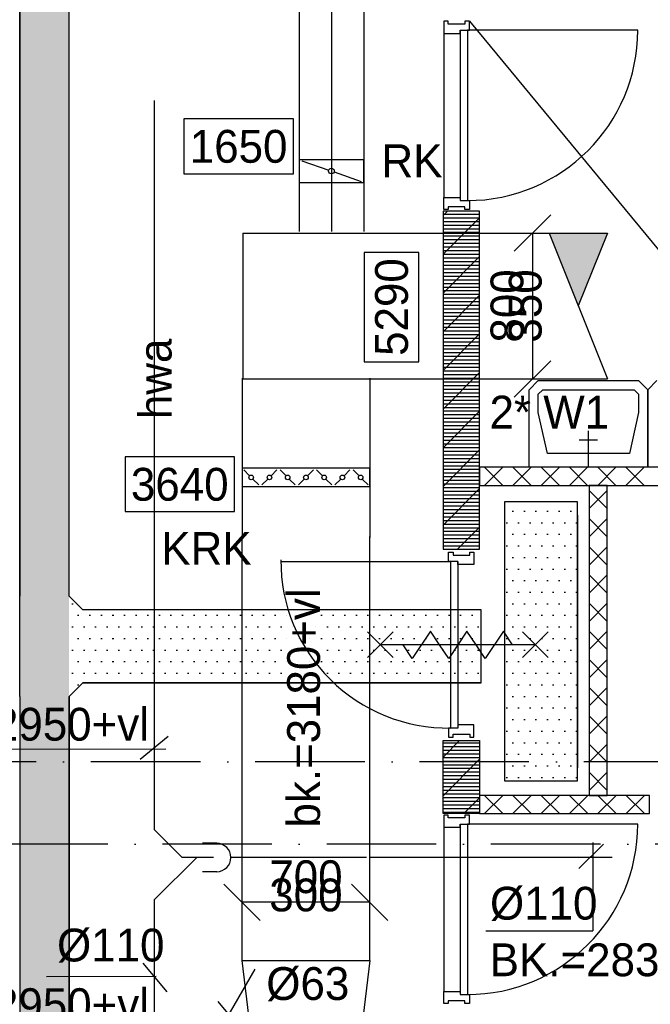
# Model space of a CAD drawing. Extents: x -36528 to 124080, y 290752 to 374852.
# Tile 37 of 66: x 52764 to 56220, y 335591 to 340992. Entities that reach past the tile are written whole.
import ezdxf
from ezdxf.enums import TextEntityAlignment as Align

# ---------------------------------------------------------------- set-up
doc = ezdxf.new("R2010")
doc.units = 0
doc.header["$LTSCALE"] = 100
for name, pattern in [('2322122', [47, 40, -7]), ('B-SL0', [100000000.0, 0, -100000000.0]), ('CENTER2', [11.25, 7.5, -1.25, 1.25, -1.25]), ('DASHDOT', [9, 6, -1.5, 0, -1.5]), ('LURETOUR', [6, 4, -2])]:
    doc.linetypes.add(name, pattern=pattern)
doc.layers.get('0').update_dxf_attribs({"linetype": 'CONTINUOUS'})
for name, color, linetype in [('AL$7----_STRAMIEN', 1, 'DASHDOT'), ('AL22----_BINNENWAND', 7, 'CONTINUOUS'), ('AL28----_KONSTRUKTIE', 3, 'CONTINUOUS'), ('AL32----_BINNENKOZ', 7, 'CONTINUOUS'), ('AL32----_DRAAIRICHTING', 7, 'CONTINUOUS'), ('AL65----_BEVEILIGING', 1, 'CONTINUOUS'), ('AL74----_INRSANITAIR', 7, 'CONTINUOUS'), ('ALXA1---_RASTER50', 12, 'CONTINUOUS'), ('ALXA7---_KALKZVUIL', 1, 'CONTINUOUS'), ('ALXAB---_PREFABBETON', 1, 'CONTINUOUS'), ('BOUW', 8, 'CONTINUOUS'), ('KABELGGOOT1', 8, 'CONTINUOUS'), ('WL$1----', 3, 'CONTINUOUS'), ('WL521---', 4, 'CONTINUOUS'), ('WL570---', 3, 'CONTINUOUS'), ('WL570---_HARTLIJN', 7, 'CONTINUOUS'), ('WL570---_RETOUR', 3, 'CONTINUOUS'), ('WM521---', 1, 'CONTINUOUS'), ('WM570---', 1, 'CONTINUOUS')]:
    doc.layers.add(name, color=color, linetype=linetype)
doc.styles.add('BURO-018', font='BUROFONT.shx', dxfattribs={"height": 180})
doc.styles.get("Standard").update_dxf_attribs({"font": 'ISOCP'})
pattern_1 = [(0, (-45308.325, 84550.306), (31.75, 63.5), [0, -63.5])]

# ---------------------------------------------------------------- blocks, each defined once
blk = doc.blocks.new('LDV3')
at = {"color": 0, "linetype": 'CONTINUOUS'}
for p, q in [((4.5, 7.794), (6.75, 11.691)), ((0.25, 0.433), (2.5, 4.33))]:
    blk.add_line(p, q, dxfattribs=at)
blk.add_lwpolyline([(0.25, 0.433, 0, 1, 0), (1.5, 2.598, 1, 1, 0)], format="xyseb", dxfattribs=at)
blk.add_circle((0, 0), 0.5, dxfattribs=at)
at = {"color": 0, "linetype": 'CONTINUOUS', "style": 'BURO-018'}
blk.add_attdef('LD_TEXT1', text='', height=1.8, dxfattribs=at).set_placement((3.5, 6.062), align=Align.MIDDLE)
blk = doc.blocks.new('LU-ORND')
at = {"color": 0, "linetype": 'CONTINUOUS'}
for p, q in [((-3, 1.5), (-3, -1.5)), ((3, 1.5), (-3, 1.5)), ((3, -1.5), (3, 1.5)), ((-3, -1.5), (3, -1.5))]:
    blk.add_line(p, q, dxfattribs=at)
blk = doc.blocks.new('LU-2D-K-320')
at = {"color": 0, "linetype": 'CONTINUOUS'}
for p, q in [((-0.5, 400), (0.5, 400)), ((-0.5, -400), (0.5, -400))]:
    blk.add_line(p, q, dxfattribs=at)
blk = doc.blocks.new('*U65', base_point=(54942.6, 45577.1))
at = {"layer": 'WM570---', "linetype": 'CONTINUOUS'}
for p, q in [((55042.3, 46076.8), (54842.9, 45877.4)), ((54942.6, 45977.1), (54942.6, 45177.1)), ((55042.3, 45276.8), (54842.9, 45077.4))]:
    blk.add_line(p, q, dxfattribs=at)
at = {"layer": 'WM570---', "linetype": 'CONTINUOUS', "style": 'BURO-018'}
for s, p in [('800', (54892.6, 45577.1)), ('350', (54992.6, 45577.1))]:
    blk.add_text(s, height=180, rotation=90, dxfattribs=at).set_placement(p, align=Align.CENTER)
blk = doc.blocks.new('LU-1D-KL1-1637C')
at = {"color": 0, "linetype": 'CONTINUOUS'}
for p, q in [((-62, 177.5), (-62, -177.5)), ((62, 177.5), (-62, 177.5)), ((56.9, 162.9), (5.1, 14.6)), ((62, -177.5), (62, 177.5)), ((-5.1, -14.6), (-56.9, -162.9)), ((-62, -177.5), (62, -177.5))]:
    blk.add_line(p, q, dxfattribs=at)
blk.add_circle((0, 0), 15.5, dxfattribs=at)
blk = doc.blocks.new('EH100000')
at = {"linetype": 'BYBLOCK'}
for p, q in [((1, 0.5), (0, 0.5)), ((1, 0.5, 1), (0, 0.5, 1)), ((0, -0.5, 1), (1, -0.5, 1)), ((1, -0.5), (0, -0.5))]:
    blk.add_line(p, q, dxfattribs=at)
at = {"linetype": 'BYBLOCK', "invisible_edges": 15}
for points in [[(1, -0.5), (0, -0.5), (0, 0.5), (1, 0.5)], [(0, 0.5), (1, 0.5), (1, 0.5, 1), (0, 0.5, 1)], [(0, -0.5, 1), (1, -0.5, 1), (1, -0.5), (0, -0.5)]]:
    blk.add_3dface(points, dxfattribs=at)
blk = doc.blocks.new('EH100003')
blk.add_lwpolyline([(-1, -0.5), (0, -0.5), (0, 0.5), (-1, 0.5)])
blk = doc.blocks.new('EH100005')
blk.add_lwpolyline([(-1, -0.5), (0, -0.5), (0, 0.5), (-1, 0.5)])
blk = doc.blocks.new('KG3FIF')
at = {"linetype": 'B-SL0'}
for p, q in [((-275, 135), (-275, -135)), ((275, -135), (275, 135)), ((-200, -210), (200, -210))]:
    blk.add_line(p, q, dxfattribs=at)
at = {"linetype": 'BYBLOCK'}
for points in [[(-275, 135), (0, 135), (0, 135), (275, 135)], [(-200, -210), (-200, -210), (-275, -135), (-275, -135)], [(275, -135), (275, -135), (200, -210), (200, -210)]]:
    blk.add_lwpolyline(points, dxfattribs=at)
at = {"flags": 3}
blk.add_attdef('HULPSTUK', (0, 0), '', height=1, rotation=270, dxfattribs=at)
blk = doc.blocks.new('A$C7963572E')
at = {"layer": 'KABELGGOOT1'}
h = blk.add_hatch(dxfattribs=at)
h.set_pattern_fill('DOTS', color=256, scale=40, style=0)
h.set_pattern_definition(pattern_1)
h.paths.add_polyline_path([(7456.5, 0), (7726.5, 0), (7726.5, 39794.3), (7456.5, 39794.3)])
h = blk.add_hatch(dxfattribs=at)
h.set_pattern_fill('DOTS', color=256, scale=40, style=0)
h.set_pattern_definition(pattern_1)
h.paths.add_polyline_path([(10513.5, 28187.3), (10113.5, 28187.3), (10113.5, 26655.3), (10513.5, 26655.3)])
h = blk.add_hatch(dxfattribs=at)
h.set_pattern_fill('DOTS', color=256, scale=40, style=0)
h.set_pattern_definition(pattern_1)
h.paths.add_polyline_path([(7726.5, 27119), (7801.5, 27194), (7801.5, 27594), (7726.5, 27669), (7726.5, 27669), (7726.5, 27669)])
h.paths.add_polyline_path([(9984.5, 27194), (9984.5, 27594), (9924.5, 27594), (7801.5, 27594), (7801.5, 27194)])
blk.add_lwpolyline([(10513.5, 28187.3), (10113.5, 28187.3), (10113.5, 26655.3), (10513.5, 26655.3)], close=True, dxfattribs=at)
for name, p, xscale, yscale, zscale, rotation in [('EH100000', (7591.6, 35215.5, 2750), 7546.500678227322, 270, 60, 269.9995704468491), ('EH100003', (10313.5, 28187.3), 60, 400, 2750, 89.99999999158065), ('EH100000', (10313.5, 26727, 2750), 1386, 400, 60, 90), ('EH100000', (7591.5, 0, 2750), 27119, 270, 60, 90), ('EH100003', (10313.5, 26655.3), 60, 400, 2750, 269.9999999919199)]:
    blk.add_blockref(name, p, dxfattribs=dict(at, xscale=xscale, yscale=yscale, zscale=zscale, rotation=rotation))
at = {"layer": 'KABELGGOOT1', "rotation": 90}
blk.add_blockref('KG3FIF', (7591.5, 27394, 2750), dxfattribs=at)
at = {"layer": 'KABELGGOOT1', "yscale": 400, "zscale": 60}
for name, p, xscale in [('EH100000', (7801.5, 27394, 2750), 2183), ('EH100005', (9984.5, 27394, 2750), 60)]:
    blk.add_blockref(name, p, dxfattribs=dict(at, xscale=xscale))
blk = doc.blocks.new('LU-2D-K-2BC')
at = {"color": 0, "linetype": 'CONTINUOUS'}
for p, q in [((-0.5, 350), (0.5, 350)), ((-0.5, -350), (0.5, -350))]:
    blk.add_line(p, q, dxfattribs=at)
blk = doc.blocks.new('*U79', base_point=(54332.8, 41457.5))
at = {"layer": 'WM570---', "linetype": 'CONTINUOUS'}
for p, q in [((53883.1, 41557.2), (54082.5, 41357.8)), ((54583.1, 41557.2), (54782.5, 41357.8)), ((54682.8, 41457.5), (53982.8, 41457.5))]:
    blk.add_line(p, q, dxfattribs=at)
at = {"layer": 'WM570---', "linetype": 'CONTINUOUS', "style": 'BURO-018'}
for s, p in [('700', (54332.8, 41507.5)), ('300', (54332.8, 41407.5))]:
    blk.add_text(s, height=180, dxfattribs=at).set_placement(p, align=Align.CENTER)
blk = doc.blocks.new('LDS')
at = {"color": 0, "linetype": 'CONTINUOUS'}
for p, q in [((0, 1), (1, 1)), ((0, -1), (1, -1))]:
    blk.add_line(p, q, dxfattribs=at)
blk.add_arc((0, 0), 1, 90, 270, dxfattribs=at)
blk = doc.blocks.new('LU-2D-KLC-2BC64')
at = {"color": 0, "linetype": 'CONTINUOUS'}
for p, q in [((-50, 350), (-50, -350)), ((50, 350), (-50, 350)), ((8.8, 308.8), (41.2, 341.2)), ((50, -350), (50, 350)), ((-8.8, 291.2), (-41.2, 258.8)), ((-8.8, 208.8), (-41.2, 241.2)), ((8.8, 191.2), (41.2, 158.8)), ((8.8, 108.8), (41.2, 141.2)), ((-8.8, 91.2), (-41.2, 58.8)), ((-8.8, 8.8), (-41.2, 41.2)), ((8.8, -8.8), (41.2, -41.2)), ((8.8, -91.2), (41.2, -58.8)), ((-8.8, -108.8), (-41.2, -141.2)), ((-8.8, -191.2), (-41.2, -158.8)), ((8.8, -208.8), (41.2, -241.2)), ((8.8, -291.2), (41.2, -258.8)), ((-8.8, -308.8), (-41.2, -341.2)), ((-50, -350), (50, -350))]:
    blk.add_line(p, q, dxfattribs=at)
for centre in [(0, 300), (0, 200), (0, 100), (0, 0), (0, -100), (0, -200), (0, -300)]:
    blk.add_circle(centre, 12.5, dxfattribs=at)
blk = doc.blocks.new('2322122-1')
at = {"layer": 'WM521---', "color": 0, "style": 'BURO-018'}
blk.add_text('hwa', height=180, rotation=90, dxfattribs=at).set_placement((53503, 44310.7), align=Align.MIDDLE)
blk = doc.blocks.new('LU-2-KB')
at = {"color": 0, "linetype": 'CONTINUOUS'}
for p, q in [((-0.4, 0.5), (0, -0.5)), ((-0.4, 0.5), (0, 0.5)), ((0, 0.5), (-0.2, 0))]:
    blk.add_line(p, q, dxfattribs=at)
blk.add_solid([(-0.4, 0.5), (0, 0.5), (-0.2, 0)], dxfattribs=at)
blk = doc.blocks.new('LU-1D-K-163')
at = {"color": 0, "linetype": 'CONTINUOUS'}
for p, q in [((-0.5, 177.5), (0.5, 177.5)), ((-0.5, -177.5), (0.5, -177.5))]:
    blk.add_line(p, q, dxfattribs=at)
at = {"layer": 'WL570---_HARTLIJN', "linetype": 'CENTER2'}
blk.add_line((-0.5, 0), (0.5, 0), dxfattribs=at)

msp = doc.modelspace()

# ---------------------------------------------------------------- linework, layer by layer
at = {"layer": 'AL$7----_STRAMIEN', "color": 1}
for points in [[(106860.706, 336921.726), (-31631.746, 336921.726)], [(107252.264, 336471.726), (-32545.031, 336465.612)]]:
    msp.add_lwpolyline(points, dxfattribs=at)
at = {"layer": 'AL22----_BINNENWAND', "color": 8}
for p, q in [((57298.348, 338537.22), (55284.348, 338537.22)), ((55284.348, 338537.22), (55284.348, 338437.22)), ((55284.348, 338437.22), (57298.348, 338437.22)), ((55984.348, 338437.22), (55884.348, 338437.22)), ((55884.348, 338437.22), (55884.348, 336737.22)), ((55984.348, 336737.22), (55984.348, 338437.22)), ((56215.848, 336737.22), (55284.348, 336737.22)), ((55284.348, 336737.22), (55284.348, 336637.22)), ((55884.348, 336737.22), (55984.348, 336737.22)), ((56215.848, 336637.22), (56215.848, 336737.22)), ((55284.348, 336637.22), (56215.848, 336637.22))]:
    msp.add_line(p, q, dxfattribs=at)
at = {"layer": 'AL28----_KONSTRUKTIE', "color": 8}
for p, q in [((55284.348, 339941.865), (55084.348, 339941.865)), ((55084.348, 339941.865), (55084.348, 338087.359)), ((55284.348, 338087.359), (55284.348, 339941.865)), ((55084.348, 338087.359), (55284.348, 338087.359)), ((55084.348, 336637.22), (55084.348, 337037.765)), ((55084.348, 337037.765), (55284.348, 337037.765)), ((55284.348, 337037.765), (55284.348, 336637.22)), ((55284.348, 336637.22), (55084.348, 336637.22))]:
    msp.add_line(p, q, dxfattribs=at)
at = {"layer": 'AL32----_BINNENKOZ', "color": 8}
for p, q in [((55111.348, 340983.865), (55089.348, 340983.865)), ((55089.348, 340983.865), (55089.348, 340916.865)), ((55111.348, 340967.865), (55111.348, 340983.865)), ((55203.348, 340967.865), (55111.348, 340967.865)), ((55228.348, 340983.865), (55203.348, 340983.865)), ((55203.348, 340983.865), (55203.348, 340967.865)), ((55228.348, 340933.865), (55228.348, 340983.865)), ((55089.348, 340916.865), (55177.348, 340916.865)), ((55177.348, 340933.865), (55177.348, 339999.865)), ((55177.348, 340916.865), (55177.348, 340933.865)), ((55177.348, 340933.865), (55228.348, 340933.865)), ((55217.348, 340933.865), (55217.348, 339999.865)), ((55089.348, 339949.865), (55089.348, 340016.865)), ((55089.348, 340016.865), (55177.348, 340016.865)), ((55177.348, 340016.865), (55177.348, 339999.865)), ((55177.348, 339999.865), (55228.348, 339999.865)), ((55228.348, 339999.865), (55228.348, 339949.865)), ((55111.348, 339949.865), (55089.348, 339949.865)), ((55203.348, 339965.865), (55111.348, 339965.865)), ((55111.348, 339965.865), (55111.348, 339949.865)), ((55203.348, 339949.865), (55203.348, 339965.865)), ((55228.348, 339949.865), (55203.348, 339949.865)), ((55114.348, 338070.765), (55139.348, 338070.765)), ((55114.348, 338020.765), (55114.348, 338070.765)), ((55139.348, 338070.765), (55139.348, 338054.765)), ((55139.348, 338054.765), (55231.348, 338054.765)), ((55231.348, 338054.765), (55231.348, 338070.765)), ((55231.348, 338070.765), (55253.348, 338070.765)), ((55253.348, 338070.765), (55253.348, 338003.765)), ((54195.348, 338020.765), (55125.348, 338020.765)), ((55165.348, 338020.765), (55114.348, 338020.765)), ((55125.348, 338020.765), (55125.348, 337106.765)), ((55165.348, 338003.765), (55165.348, 338020.765)), ((55165.348, 338020.765), (55165.348, 337106.765)), ((55253.348, 338003.765), (55165.348, 338003.765)), ((55165.348, 337106.765), (55114.348, 337106.765)), ((55114.348, 337106.765), (55114.348, 337056.765)), ((55253.348, 337123.765), (55165.348, 337123.765)), ((55165.348, 337123.765), (55165.348, 337106.765)), ((55253.348, 337056.765), (55253.348, 337123.765)), ((55114.348, 337056.765), (55139.348, 337056.765)), ((55139.348, 337056.765), (55139.348, 337072.765)), ((55139.348, 337072.765), (55231.348, 337072.765)), ((55231.348, 337072.765), (55231.348, 337056.765)), ((55231.348, 337056.765), (55253.348, 337056.765)), ((55111.348, 336629.22), (55089.348, 336629.22)), ((55089.348, 336629.22), (55089.348, 336562.22)), ((55111.348, 336613.22), (55111.348, 336629.22)), ((55228.348, 336629.22), (55203.348, 336629.22)), ((55203.348, 336629.22), (55203.348, 336613.22)), ((55228.348, 336579.22), (55228.348, 336629.22)), ((55203.348, 336613.22), (55111.348, 336613.22)), ((55177.348, 336562.22), (55177.348, 336579.22)), ((55177.348, 336579.22), (55228.348, 336579.22)), ((55177.348, 336579.22), (55177.348, 335645.22)), ((55217.348, 336579.22), (55217.348, 335645.22)), ((55089.348, 336562.22), (55177.348, 336562.22)), ((55089.348, 335595.22), (55089.348, 335662.22)), ((55089.348, 335662.22), (55177.348, 335662.22)), ((55177.348, 335662.22), (55177.348, 335645.22)), ((55111.348, 335595.22), (55089.348, 335595.22)), ((55203.348, 335611.22), (55111.348, 335611.22)), ((55111.348, 335611.22), (55111.348, 335595.22)), ((55177.348, 335645.22), (55228.348, 335645.22)), ((55203.348, 335595.22), (55203.348, 335611.22)), ((55228.348, 335595.22), (55203.348, 335595.22)), ((55228.348, 335645.22), (55228.348, 335595.22))]:
    msp.add_line(p, q, dxfattribs=at)
at = {"layer": 'AL32----_BINNENKOZ', "color": 8, "linetype": 'CONTINUOUS'}
for p, q in [((55089.348, 340916.865), (55089.348, 340016.865)), ((55089.348, 336562.22), (55089.348, 335662.22))]:
    msp.add_line(p, q, dxfattribs=at)
at = {"layer": 'AL32----_BINNENKOZ', "color": 8}
msp.add_arc((55111.833, 338023.167), 916.501, 179.650005, 270.844988, dxfattribs=at)
at = {"layer": 'AL32----_DRAAIRICHTING', "color": 8}
for p, q in [((56151.348, 340933.865), (55217.348, 340933.865)), ((56151.348, 336579.22), (55217.348, 336579.22))]:
    msp.add_line(p, q, dxfattribs=at)
for centre in [(55217.348, 340933.865), (55217.348, 336579.22)]:
    msp.add_arc(centre, 934, 270, 0, dxfattribs=at)
at = {"layer": 'AL65----_BEVEILIGING', "color": 8, "linetype": 'CONTINUOUS'}
for p, q in [((54810.348, 337493.765), (54670.348, 337633.765)), ((54810.348, 337633.765), (54670.348, 337493.765)), ((55015.348, 337638.765), (54915.348, 337488.765)), ((55065.348, 337563.765), (55015.348, 337638.765)), ((55215.348, 337638.765), (55115.348, 337488.765)), ((55265.348, 337563.765), (55215.348, 337638.765)), ((55415.348, 337638.765), (55315.348, 337488.765)), ((55465.348, 337563.765), (55415.348, 337638.765)), ((55660.348, 337493.765), (55520.348, 337633.765)), ((55660.348, 337633.765), (55520.348, 337493.765)), ((55590.348, 337563.765), (54740.348, 337563.765)), ((54915.348, 337488.765), (54865.348, 337563.765)), ((55115.348, 337488.765), (55065.348, 337563.765)), ((55315.348, 337488.765), (55265.348, 337563.765))]:
    msp.add_line(p, q, dxfattribs=at)
at = {"layer": 'AL74----_INRSANITAIR', "color": 8, "linetype": 'CONTINUOUS'}
for p, q in [((55555.885, 338962.22), (55605.885, 339012.22)), ((55605.885, 339012.22), (56155.885, 339012.22)), ((56155.885, 339012.22), (56205.885, 338962.22)), ((56205.885, 338962.22), (56255.885, 339012.22)), ((55555.885, 338837.22), (55555.885, 338962.22)), ((55605.885, 338937.22), (55630.885, 338962.22)), ((55630.885, 338962.22), (56130.885, 338962.22)), ((56130.885, 338962.22), (56155.885, 338937.22)), ((56205.885, 338962.22), (56205.885, 338837.22)), ((56205.885, 338837.22), (56205.885, 338962.22)), ((55605.885, 338837.22), (55605.885, 338937.22)), ((56155.885, 338937.22), (56155.885, 338837.22)), ((55555.885, 338537.22), (55555.885, 338837.22)), ((55655.885, 338612.22), (55605.885, 338837.22)), ((56155.885, 338837.22), (56105.885, 338612.22)), ((56205.885, 338837.22), (56205.885, 338537.22)), ((56205.885, 338537.22), (56205.885, 338837.22)), ((55880.885, 338537.22), (55880.885, 338737.22)), ((55830.885, 338687.22), (55930.885, 338687.22)), ((56105.885, 338612.22), (55655.885, 338612.22)), ((56205.885, 338537.22), (55555.885, 338537.22)), ((56855.885, 338537.22), (56205.885, 338537.22))]:
    msp.add_line(p, q, dxfattribs=at)
at = {"layer": 'ALXA1---_RASTER50', "color": 8}
for p, q in [((55084.348, 339925.641), (55284.348, 339925.641)), ((55084.348, 339905.641), (55284.348, 339905.641)), ((55084.348, 339885.641), (55284.348, 339885.641)), ((55084.348, 339865.641), (55284.348, 339865.641)), ((55084.348, 339845.641), (55284.348, 339845.641)), ((55084.348, 339825.641), (55284.348, 339825.641)), ((55084.348, 339805.641), (55284.348, 339805.641)), ((55084.348, 339785.641), (55284.348, 339785.641)), ((55084.348, 339765.641), (55284.348, 339765.641)), ((55084.348, 339745.641), (55284.348, 339745.641)), ((55084.348, 339725.641), (55284.348, 339725.641)), ((55084.348, 339705.641), (55284.348, 339705.641)), ((55084.348, 339685.641), (55284.348, 339685.641)), ((55084.348, 339665.641), (55284.348, 339665.641)), ((55084.348, 339645.641), (55284.348, 339645.641)), ((55084.348, 339625.641), (55284.348, 339625.641)), ((55084.348, 339605.641), (55284.348, 339605.641)), ((55084.348, 339585.641), (55284.348, 339585.641)), ((55084.348, 339565.641), (55284.348, 339565.641)), ((55084.348, 339545.641), (55284.348, 339545.641)), ((55084.348, 339525.641), (55284.348, 339525.641)), ((55084.348, 339505.641), (55284.348, 339505.641)), ((55084.348, 339485.641), (55284.348, 339485.641)), ((55084.348, 339465.641), (55284.348, 339465.641)), ((55084.348, 339445.641), (55284.348, 339445.641)), ((55084.348, 339425.641), (55284.348, 339425.641)), ((55084.348, 339405.641), (55284.348, 339405.641)), ((55084.348, 339385.641), (55284.348, 339385.641)), ((55084.348, 339365.641), (55284.348, 339365.641)), ((55084.348, 339345.641), (55284.348, 339345.641)), ((55084.348, 339325.641), (55284.348, 339325.641)), ((55084.348, 339305.641), (55284.348, 339305.641)), ((55084.348, 339285.641), (55284.348, 339285.641)), ((55084.348, 339265.641), (55284.348, 339265.641)), ((55084.348, 339245.641), (55284.348, 339245.641)), ((55084.348, 339225.641), (55284.348, 339225.641)), ((55084.348, 339205.641), (55284.348, 339205.641)), ((55084.348, 339185.641), (55284.348, 339185.641)), ((55084.348, 339165.641), (55284.348, 339165.641)), ((55084.348, 339145.641), (55284.348, 339145.641)), ((55084.348, 339125.641), (55284.348, 339125.641)), ((55084.348, 339105.641), (55284.348, 339105.641)), ((55084.348, 339085.641), (55284.348, 339085.641)), ((55084.348, 339065.641), (55284.348, 339065.641)), ((55084.348, 339045.641), (55284.348, 339045.641)), ((55084.348, 339025.641), (55284.348, 339025.641)), ((55084.348, 339005.641), (55284.348, 339005.641)), ((55084.348, 338985.641), (55284.348, 338985.641)), ((55084.348, 338965.641), (55284.348, 338965.641)), ((55084.348, 338945.641), (55284.348, 338945.641)), ((55084.348, 338925.641), (55284.348, 338925.641)), ((55084.348, 338905.641), (55284.348, 338905.641)), ((55084.348, 338885.641), (55284.348, 338885.641)), ((55084.348, 338865.641), (55284.348, 338865.641)), ((55084.348, 338845.641), (55284.348, 338845.641)), ((55084.348, 338825.641), (55284.348, 338825.641)), ((55084.348, 338805.641), (55284.348, 338805.641)), ((55084.348, 338785.641), (55284.348, 338785.641)), ((55084.348, 338765.641), (55284.348, 338765.641)), ((55084.348, 338745.641), (55284.348, 338745.641)), ((55084.348, 338725.641), (55284.348, 338725.641)), ((55084.348, 338705.641), (55284.348, 338705.641)), ((55084.348, 338685.641), (55284.348, 338685.641)), ((55084.348, 338665.641), (55284.348, 338665.641)), ((55084.348, 338645.641), (55284.348, 338645.641)), ((55084.348, 338625.641), (55284.348, 338625.641)), ((55084.348, 338605.641), (55284.348, 338605.641)), ((55084.348, 338585.641), (55284.348, 338585.641)), ((55084.348, 338565.641), (55284.348, 338565.641)), ((55084.348, 338545.641), (55284.348, 338545.641)), ((55084.348, 338525.641), (55284.348, 338525.641)), ((55084.348, 338505.641), (55284.348, 338505.641)), ((55084.348, 338485.641), (55284.348, 338485.641)), ((55084.348, 338465.641), (55284.348, 338465.641)), ((55084.348, 338445.641), (55284.348, 338445.641)), ((55084.348, 338425.641), (55284.348, 338425.641)), ((55084.348, 338405.641), (55284.348, 338405.641)), ((55084.348, 338385.641), (55284.348, 338385.641)), ((55084.348, 338365.641), (55284.348, 338365.641)), ((55084.348, 338345.641), (55284.348, 338345.641)), ((55084.348, 338325.641), (55284.348, 338325.641)), ((55084.348, 338305.641), (55284.348, 338305.641)), ((55084.348, 338285.641), (55284.348, 338285.641)), ((55084.348, 338265.641), (55284.348, 338265.641)), ((55084.348, 338245.641), (55284.348, 338245.641)), ((55084.348, 338225.641), (55284.348, 338225.641)), ((55084.348, 338205.641), (55284.348, 338205.641)), ((55084.348, 338185.641), (55284.348, 338185.641)), ((55084.348, 338165.641), (55284.348, 338165.641)), ((55084.348, 338145.641), (55284.348, 338145.641)), ((55084.348, 338125.641), (55284.348, 338125.641)), ((55084.348, 338105.641), (55284.348, 338105.641)), ((55084.348, 337025.641), (55284.348, 337025.641)), ((55084.348, 337005.641), (55284.348, 337005.641)), ((55084.348, 336985.641), (55284.348, 336985.641)), ((55084.348, 336965.641), (55284.348, 336965.641)), ((55084.348, 336945.641), (55284.348, 336945.641)), ((55084.348, 336925.641), (55284.348, 336925.641)), ((55084.348, 336905.641), (55284.348, 336905.641)), ((55084.348, 336885.641), (55284.348, 336885.641)), ((55084.348, 336865.641), (55284.348, 336865.641)), ((55084.348, 336845.641), (55284.348, 336845.641)), ((55084.348, 336825.641), (55284.348, 336825.641)), ((55084.348, 336805.641), (55284.348, 336805.641)), ((55084.348, 336785.641), (55284.348, 336785.641)), ((55084.348, 336765.641), (55284.348, 336765.641)), ((55084.348, 336745.641), (55284.348, 336745.641)), ((55084.348, 336725.641), (55284.348, 336725.641)), ((55084.348, 336705.641), (55284.348, 336705.641)), ((55084.348, 336685.641), (55284.348, 336685.641)), ((55084.348, 336665.641), (55284.348, 336665.641)), ((55084.348, 336645.641), (55284.348, 336645.641))]:
    msp.add_line(p, q, dxfattribs=at)
at = {"layer": 'ALXA7---_KALKZVUIL', "color": 8}
for p, q in [((55311.81, 338437.22), (55411.81, 338537.22)), ((55411.81, 338437.22), (55311.81, 338537.22)), ((55466.733, 338437.22), (55566.733, 338537.22)), ((55566.733, 338437.22), (55466.733, 338537.22)), ((55621.656, 338437.22), (55721.656, 338537.22)), ((55721.656, 338437.22), (55621.656, 338537.22)), ((55776.579, 338437.22), (55876.579, 338537.22)), ((55876.579, 338437.22), (55776.579, 338537.22)), ((55931.502, 338437.22), (56031.502, 338537.22)), ((56031.502, 338437.22), (55931.502, 338537.22)), ((56086.425, 338437.22), (56186.425, 338537.22)), ((56186.425, 338437.22), (56086.425, 338537.22)), ((55984.348, 338409.948), (55884.348, 338309.948)), ((55984.348, 338309.948), (55884.348, 338409.948)), ((55984.348, 338255.402), (55884.348, 338155.402)), ((55984.348, 338155.402), (55884.348, 338255.402)), ((55984.348, 338100.857), (55884.348, 338000.857)), ((55984.348, 338000.857), (55884.348, 338100.857)), ((55984.348, 337946.311), (55884.348, 337846.311)), ((55984.348, 337846.311), (55884.348, 337946.311)), ((55984.348, 337791.766), (55884.348, 337691.766)), ((55984.348, 337691.766), (55884.348, 337791.766)), ((55984.348, 337637.22), (55884.348, 337537.22)), ((55984.348, 337537.22), (55884.348, 337637.22)), ((55984.348, 337482.675), (55884.348, 337382.675)), ((55984.348, 337382.675), (55884.348, 337482.675)), ((55984.348, 337328.129), (55884.348, 337228.129)), ((55984.348, 337228.129), (55884.348, 337328.129)), ((55984.348, 337173.584), (55884.348, 337073.584)), ((55984.348, 337073.584), (55884.348, 337173.584)), ((55984.348, 337019.038), (55884.348, 336919.038)), ((55984.348, 336919.038), (55884.348, 337019.038)), ((55984.348, 336864.493), (55884.348, 336764.493)), ((55984.348, 336764.493), (55884.348, 336864.493)), ((55311.973, 336637.22), (55411.973, 336737.22)), ((55411.973, 336637.22), (55311.973, 336737.22)), ((55467.223, 336637.22), (55567.223, 336737.22)), ((55567.223, 336637.22), (55467.223, 336737.22)), ((55622.473, 336637.22), (55722.473, 336737.22)), ((55722.473, 336637.22), (55622.473, 336737.22)), ((55777.723, 336637.22), (55877.723, 336737.22)), ((55877.723, 336637.22), (55777.723, 336737.22)), ((55932.973, 336637.22), (56032.973, 336737.22)), ((56032.973, 336637.22), (55932.973, 336737.22)), ((56088.223, 336637.22), (56188.223, 336737.22)), ((56188.223, 336637.22), (56088.223, 336737.22))]:
    msp.add_line(p, q, dxfattribs=at)
at = {"layer": 'ALXAB---_PREFABBETON', "color": 8}
for p, q in [((55084.348, 339917.012), (55109.201, 339941.865)), ((55084.348, 339704.88), (55284.348, 339904.88)), ((55084.348, 339492.748), (55284.348, 339692.748)), ((55084.348, 339280.616), (55284.348, 339480.616)), ((55084.348, 339068.484), (55284.348, 339268.484)), ((55084.348, 338856.352), (55284.348, 339056.352)), ((55084.348, 338644.22), (55284.348, 338844.22)), ((55084.348, 338432.088), (55284.348, 338632.088)), ((55084.348, 338219.956), (55284.348, 338419.956)), ((55163.884, 338087.359), (55284.348, 338207.824)), ((55084.348, 336947.164), (55174.95, 337037.765)), ((55084.348, 336735.032), (55284.348, 336935.032)), ((55198.669, 336637.22), (55284.348, 336722.9))]:
    msp.add_line(p, q, dxfattribs=at)
at = {"layer": 'WL$1----', "color": 1}
for p, q in [((55318.559, 335993.888), (55905.654, 335993.888)), ((53439.07, 335817.21), (53570.331, 335659.774)), ((52911.196, 335743.4), (53512.496, 335745.269)), ((53850.394, 335605.949), (53981.655, 335448.513))]:
    msp.add_line(p, q, dxfattribs=at)
at = {"layer": 'WL521---', "linetype": '2322122'}
for p, q in [((53502.965, 336548.383), (53502.965, 346210.032)), ((53654.878, 336396.47), (53502.965, 336548.383)), ((53502.965, 336165.446), (53733.989, 336396.47)), ((53826.641, 336396.47), (53654.878, 336396.47)), ((53502.965, 334454.482), (53502.965, 336165.446))]:
    msp.add_line(p, q, dxfattribs=at)
for points in [[(53982.944, 336396.47), (53918.87, 336396.47)], [(56010.248, 336396.47), (54686.523, 336396.47)]]:
    msp.add_lwpolyline(points, dxfattribs=at)
at = {"layer": 'WL521---', "color": 7, "linetype": '2322122'}
msp.add_lwpolyline([(54665.364, 336396.47), (53981.235, 336396.47)], dxfattribs=at)
at = {"layer": 'WL570---'}
for p, q in [((53986.877, 339821.726), (53986.877, 339021.726)), ((53982.769, 335830.666), (54682.769, 335830.666)), ((54032.769, 335417.707), (53982.769, 335830.666)), ((54682.769, 335830.666), (54632.769, 335417.707))]:
    msp.add_line(p, q, dxfattribs=at)
at = {"layer": 'WM570---'}
for p, q in [((55228.348, 340983.865), (61234.348, 333705.641)), ((53423.899, 336935.7), (53578.467, 337062.102)), ((52075.088, 336990.639), (53564.415, 336991.878)), ((55829.118, 336336.261), (55963.056, 336470.133)), ((55905.654, 336479.696), (55905.654, 335993.888))]:
    msp.add_line(p, q, dxfattribs=at)

# ---------------------------------------------------------------- block references
at = {"linetype": 'CONTINUOUS'}
msp.add_blockref('A$C7963572E', (45308.325, 310160.891), dxfattribs=at)
at = {"layer": 'WL521---', "color": 2, "xscale": 78, "yscale": 78, "zscale": 78, "rotation": 180}
msp.add_blockref('LDS', (53843.625, 336396.573), dxfattribs=at)
at = {"layer": 'WL521---', "color": 2}
ref = msp.add_blockref('LDV3', (53244.348, 334381.448), dxfattribs=dict(at, xscale=120, yscale=120, zscale=120))
ref.add_attrib('LD_TEXT1', 'hwa', dxfattribs={"layer": '0', "color": 1, "linetype": 'CONTINUOUS', "height": 144, "style": 'BURO-018'}).set_placement((53664.348, 335108.909), align=Align.MIDDLE)
at = {"layer": 'WL570---_RETOUR', "linetype": 'LURETOUR'}
for name, p, xscale, rotation in [('LU-1D-K-163', (54472.42, 341948.652), 4236.232182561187, 270), ('LU-2D-K-2BC', (54332.769, 338589.098), 873.1598329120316, 270), ('LU-2D-K-2BC', (54332.769, 336993.888), 2327.610504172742, 90)]:
    msp.add_blockref(name, p, dxfattribs=dict(at, xscale=xscale, rotation=rotation))
at = {"layer": 'WL570---_RETOUR', "linetype": 'CONTINUOUS'}
for name, p, rotation in [('LU-1D-KL1-1637C', (54472.42, 340161.649), 90), ('LU-2D-KLC-2BC64', (54332.769, 338481.275), 270)]:
    msp.add_blockref(name, p, dxfattribs=dict(at, rotation=rotation))
at = {"layer": 'WL570---_RETOUR', "linetype": 'LURETOUR', "xscale": 1998.018450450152}
msp.add_blockref('LU-2D-K-320', (54985.886, 339421.726), dxfattribs=at)
at = {"layer": 'WL570---_RETOUR', "linetype": 'LURETOUR', "xscale": 800, "yscale": 800, "zscale": 800}
msp.add_blockref('LU-2-KB', (55984.895, 339421.726), dxfattribs=at)
at = {"layer": 'WM521---'}
msp.add_blockref('2322122-1', (0, 294711.196), dxfattribs=at)
at = {"layer": 'WM570---'}
ref = msp.add_blockref('LU-ORND', (53963.809, 340297.299), dxfattribs=dict(at, xscale=100, yscale=100, zscale=100))
ref.add_attrib('LU_TEXT1', '1650', dxfattribs={"layer": '0', "color": 1, "linetype": 'CONTINUOUS', "height": 180, "style": 'BURO-018'}).set_placement((53963.809, 340297.299), align=Align.MIDDLE)
at = {"layer": 'WM570---', "linetype": 'LURETOUR'}
msp.add_blockref('*U65', (55574.411, 339421.726), dxfattribs=at)
at = {"layer": 'WM570---'}
ref = msp.add_blockref('LU-ORND', (54801.682, 339415.716), dxfattribs=dict(at, xscale=100, yscale=100, zscale=100, rotation=90))
ref.add_attrib('LU_TEXT1', '5290', dxfattribs={"layer": '0', "color": 1, "linetype": 'CONTINUOUS', "height": 180, "rotation": 90, "style": 'BURO-018'}).set_placement((54801.682, 339415.716), align=Align.MIDDLE)
ref = msp.add_blockref('LU-ORND', (53641.234, 338443.639), dxfattribs=dict(at, xscale=100, yscale=100, zscale=100))
ref.add_attrib('LU_TEXT1', '3640', dxfattribs={"layer": '0', "color": 1, "linetype": 'CONTINUOUS', "height": 180, "style": 'BURO-018'}).set_placement((53641.234, 338443.639), align=Align.MIDDLE)
msp.add_blockref('*U79', (54332.769, 336151.081), dxfattribs=at)

# ---------------------------------------------------------------- texts
at = {"layer": 'BOUW', "color": 1, "style": 'BURO-018'}
msp.add_text('2* W1', height=180, dxfattribs=at).set_placement((55338.979, 338749.437))
at = {"layer": 'WL$1----', "color": 1, "style": 'BURO-018'}
for s, p in [('%%C110', (55341.43, 336055.78)), ('%%C110', (52968.824, 335826.286)), ('%%C63', (54115.563, 335615.185))]:
    msp.add_text(s, height=180, dxfattribs=at).set_placement(p)
at = {"layer": 'WL570---_RETOUR', "color": 1, "linetype": 'LURETOUR', "style": 'BURO-018'}
for s, p in [('RK', (54746.607, 340128.115)), ('KRK', (53540.183, 338001.997))]:
    msp.add_text(s, height=180, dxfattribs=at).set_placement(p)
at = {"layer": 'WM570---', "color": 1, "style": 'BURO-018'}
msp.add_text('bk.=3180+vl', height=180, rotation=90, dxfattribs=at).set_placement((54409.883, 336561.176))
for s, p in [('BK.=2950+vl', (52094.512, 337037.593)), ('BK.=2835+vl', (55339.765, 335745.401)), ('BK.=2950+vl', (52094.512, 335499.268))]:
    msp.add_text(s, height=180, dxfattribs=at).set_placement(p)

doc.saveas('drawing.dxf')
